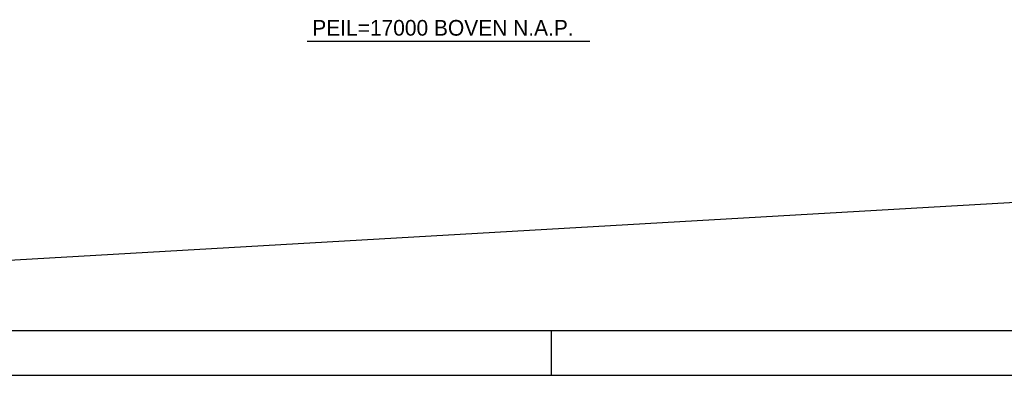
# Model space of a CAD drawing. Extents: x 9010 to 343255, y 15280 to 659207.
# Tile 15 of 76: x 53026 to 75027, y 15280 to 23221. Entities that reach past the tile are written whole.
import ezdxf

# ---------------------------------------------------------------- set-up
doc = ezdxf.new("R2010")
doc.units = 0
doc.header["$LTSCALE"] = 100
doc.linetypes.add('2322121', pattern=[2000, 1000, 1000])
for name, color, linetype in [('00KAD025', 2, 'CONTINUOUS'), ('00KAD070', 5, 'CONTINUOUS'), ('BL$2----', 7, 'CONTINUOUS'), ('WL524---', 4, 'CONTINUOUS'), ('WL570---_TOEVOER', 3, 'CONTINUOUS')]:
    doc.layers.add(name, color=color, linetype=linetype)
doc.styles.add('BURO-035', font='BUROFONT.shx', dxfattribs={"height": 350})

# ---------------------------------------------------------------- blocks, each defined once
blk = doc.blocks.new('A0-HOR')
at = {"layer": '00KAD025', "linetype": 'CONTINUOUS'}
for p, q in [((559, 0), (559, 10)), ((0, 0), (1189, 0))]:
    blk.add_line(p, q, dxfattribs=at)
at = {"layer": '00KAD070', "linetype": 'CONTINUOUS'}
blk.add_line((10, 10), (1179, 10), dxfattribs=at)

msp = doc.modelspace()

# ---------------------------------------------------------------- linework, layer by layer
at = {"layer": 'WL524---', "color": 1, "linetype": '2322121'}
msp.add_line((46465.1, 17485), (79844.6, 19408.4), dxfattribs=at)
at = {"layer": 'WL570---_TOEVOER', "color": 1}
msp.add_line((59449.8, 22740.4), (65765.8, 22740.4), dxfattribs=at)

# ---------------------------------------------------------------- block references
at = {"layer": 'BL$2----', "xscale": 100, "yscale": 100, "zscale": 100}
msp.add_blockref('A0-HOR', (9010.1, 15280.4), dxfattribs=at)

# ---------------------------------------------------------------- texts
at = {"layer": 'WL570---_TOEVOER', "color": 3, "style": 'BURO-035'}
msp.add_text('PEIL=17000 BOVEN N.A.P.', height=350, dxfattribs=at).set_placement((59563.6, 22864.7))

doc.saveas('drawing.dxf')
